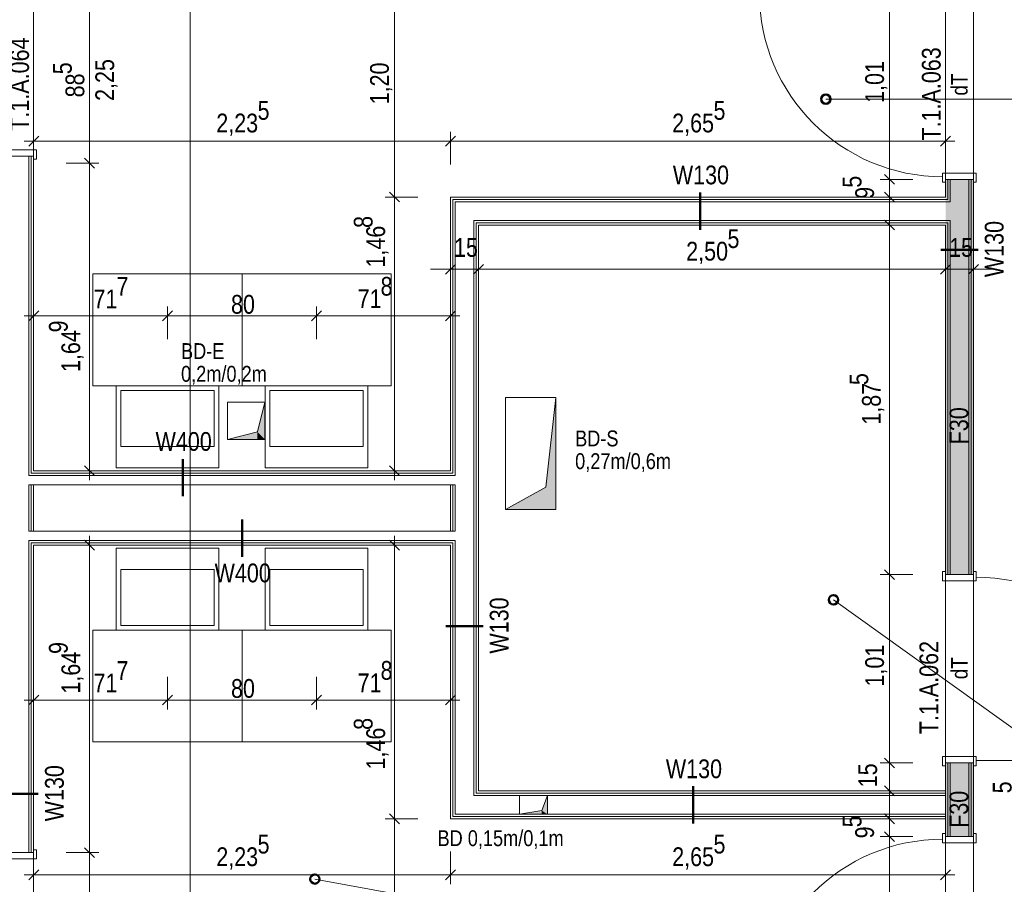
# Model space of a CAD drawing. Extents: x -620 to 300, y 62 to 1107.
# Tile 78 of 256: x -144 to -38, y 618 to 711. Entities that reach past the tile are written whole.
import ezdxf
from ezdxf.lldxf.tags import DXFTag

# ---------------------------------------------------------------- set-up
doc = ezdxf.new("R2010")
doc.units = 0
doc.layers.get('0').update_dxf_attribs({"lineweight": 35})
for name, color, linetype, lineweight, true_color in [('00 -Bauelemente -Dämmung innen', 7, 'Continuous', 9, 0xff7fe6), ('00 -Bauelemente -Gipskarton', 7, 'Continuous', 9, 0xff7fe6), ('30 -34 Innenwände- 2 nichttragend', 7, 'Continuous', 18, 0xff7fe6), ('30 -34 Innenwände- 4 Türen_Fenster', 9, 'Continuous', 15, 0x808080), ('30 -35 Decken- 11 Bodendurchbruch', 7, 'Continuous', 15, 0x599559), ('40 -41 Abwasser_Wasser_Gas- 1 Abwasser + sanitäre Anlagen', 7, 'Continuous', 9, 0xff6633), ('60 -61 Ausstattung -1 Möbel -verdeckt', 9, 'grob-A06G9FRA8I', 13, 0x808080), ('70 -75 Raumstempel-2 Verweislinie', 1, 'Continuous', 9, 0xff0000), ('70 -76 Bemaßung- 2 Allgemein', 9, 'Continuous', 5, 0x808080), ('iwb_Schraffur_ F30_feuerhemmend', 7, 'Continuous', 13, 0xff6600)]:
    doc.layers.add(name, color=color, linetype=linetype, lineweight=lineweight, true_color=true_color)
for name, color, linetype, lineweight in [('70 -71 Achsen- 1 Gebäudeachsen', 7, 'STRICHPUNKT2-A06G9FR98I', 18), ('70 -75 Raumstempel- 3 Wandstempel', 7, 'Continuous', 50), ('Keine', 7, 'Continuous', 9)]:
    doc.layers.add(name, color=color, linetype=linetype, lineweight=lineweight)
doc.styles.get("Standard").update_dxf_attribs({"font": 'ARIALN.TTF'})
tags = doc.linetypes.add('grob-A06G9FRA8I', pattern=[14, 3, -8, 3]).pattern_tags.tags
tags[8:9] = [DXFTag(74, 4), DXFTag(75, 0), DXFTag(340, '0'), DXFTag(46, 0.0), DXFTag(50, 0.0), DXFTag(44, 0.0), DXFTag(45, 0.0)]
tags[6:7] = [DXFTag(74, 4), DXFTag(75, 0), DXFTag(340, '0'), DXFTag(46, 0.0), DXFTag(50, 0.0), DXFTag(44, 0.0), DXFTag(45, 0.0)]
tags[4:5] = [DXFTag(74, 4), DXFTag(75, 0), DXFTag(340, '0'), DXFTag(46, 0.0), DXFTag(50, 0.0), DXFTag(44, 0.0), DXFTag(45, 0.0)]
tags = doc.linetypes.add('STRICHPUNKT2-A06G9FR98I', pattern=[12.7, 6.35, -3.175, 0, -3.175]).pattern_tags.tags
tags[10:11] = [DXFTag(74, 4), DXFTag(75, 0), DXFTag(340, '0'), DXFTag(46, 0.0), DXFTag(50, 0.0), DXFTag(44, 0.0), DXFTag(45, 0.0)]
tags[8:9] = [DXFTag(74, 4), DXFTag(75, 0), DXFTag(340, '0'), DXFTag(46, 0.0), DXFTag(50, 0.0), DXFTag(44, 0.0), DXFTag(45, 0.0)]
tags[6:7] = [DXFTag(74, 4), DXFTag(75, 0), DXFTag(340, '0'), DXFTag(46, 0.0), DXFTag(50, 0.0), DXFTag(44, 0.0), DXFTag(45, 0.0)]
tags[4:5] = [DXFTag(74, 4), DXFTag(75, 0), DXFTag(340, '0'), DXFTag(46, 0.0), DXFTag(50, 0.0), DXFTag(44, 0.0), DXFTag(45, 0.0)]

# ---------------------------------------------------------------- blocks, each defined once
blk = doc.blocks.new('Referenz-A06G9FRB8I')
at = {"layer": '00 -Bauelemente -Dämmung innen', "color": 0, "linetype": 'Continuous', "ltscale": 0.13}
for p, q in [((-142.88, 696.45), (-142.88, 662.2)), ((-44.08, 691.55), (-44.08, 693.95)), ((-42.08, 651.55), (-42.08, 693.95)), ((-97.18, 691.55), (-97.18, 662.2)), ((-44.08, 691.55), (-97.18, 691.55)), ((-95.18, 689.55), (-95.18, 627.85)), ((-44.08, 689.55), (-95.18, 689.55)), ((-44.08, 651.55), (-44.08, 689.55)), ((-97.18, 662.2), (-142.88, 662.2)), ((-142.38, 661.2), (-142.88, 661.2)), ((-142.88, 661.2), (-142.88, 656.2)), ((-97.68, 661.2), (-142.38, 661.2)), ((-97.18, 661.2), (-97.68, 661.2)), ((-97.18, 661.2), (-97.18, 656.2)), ((-142.88, 656.2), (-142.38, 656.2)), ((-142.38, 656.2), (-97.68, 656.2)), ((-97.68, 656.2), (-97.18, 656.2)), ((-142.88, 655.2), (-142.88, 621.73)), ((-142.88, 655.2), (-97.18, 655.2)), ((-97.18, 655.2), (-97.18, 625.85)), ((-44.08, 623.45), (-44.08, 631.35)), ((-42.08, 623.45), (-42.08, 631.35)), ((-95.18, 627.85), (-44.58, 627.85)), ((-97.18, 625.85), (-44.58, 625.85))]:
    blk.add_line(p, q, dxfattribs=at)
at = {"layer": '00 -Bauelemente -Gipskarton', "color": 0, "linetype": 'Continuous', "ltscale": 0.13}
for p, q in [((-142.88, 696.45), (-142.88, 662.2)), ((-142.63, 696.45), (-142.63, 662.45)), ((-142.38, 696.45), (-142.38, 662.7)), ((-44.58, 692.05), (-44.58, 693.95)), ((-44.33, 691.8), (-44.33, 693.95)), ((-44.08, 691.55), (-44.08, 693.95)), ((-42.08, 651.55), (-42.08, 693.95)), ((-41.83, 651.55), (-41.83, 693.95)), ((-41.58, 651.55), (-41.58, 693.95)), ((-44.58, 692.05), (-97.68, 692.05)), ((-97.68, 692.05), (-97.68, 662.7)), ((-97.43, 691.8), (-97.43, 662.45)), ((-44.33, 691.8), (-97.43, 691.8)), ((-44.08, 691.55), (-97.18, 691.55)), ((-97.18, 691.55), (-97.18, 662.2)), ((-44.08, 689.55), (-95.18, 689.55)), ((-95.18, 689.55), (-95.18, 627.85)), ((-94.93, 689.3), (-94.93, 628.1)), ((-44.33, 689.3), (-94.93, 689.3)), ((-94.68, 689.05), (-94.68, 628.35)), ((-44.58, 689.05), (-94.68, 689.05)), ((-44.58, 651.55), (-44.58, 689.05)), ((-44.33, 651.55), (-44.33, 689.3)), ((-44.08, 651.55), (-44.08, 689.55)), ((-97.18, 662.2), (-142.88, 662.2)), ((-97.43, 662.45), (-142.63, 662.45)), ((-97.68, 662.7), (-142.38, 662.7)), ((-142.88, 661.2), (-142.88, 656.2)), ((-142.63, 661.2), (-142.63, 656.2)), ((-142.38, 661.2), (-142.38, 656.2)), ((-97.68, 661.2), (-97.68, 656.2)), ((-97.43, 661.2), (-97.43, 656.2)), ((-97.18, 661.2), (-97.18, 656.2)), ((-142.88, 655.2), (-142.88, 621.73)), ((-142.88, 655.2), (-97.18, 655.2)), ((-142.63, 654.95), (-97.43, 654.95)), ((-142.63, 654.95), (-142.63, 621.73)), ((-97.43, 654.95), (-97.43, 625.6)), ((-97.18, 655.2), (-97.18, 625.85)), ((-142.38, 654.7), (-142.38, 621.73)), ((-142.38, 654.7), (-97.68, 654.7)), ((-97.68, 654.7), (-97.68, 625.35)), ((-44.58, 623.45), (-44.58, 631.35)), ((-44.33, 623.45), (-44.33, 631.35)), ((-44.08, 623.45), (-44.08, 631.35)), ((-42.08, 623.45), (-42.08, 631.35)), ((-41.83, 623.45), (-41.83, 631.35)), ((-41.58, 623.45), (-41.58, 631.35)), ((-95.18, 627.85), (-44.58, 627.85)), ((-94.93, 628.1), (-44.58, 628.1)), ((-94.68, 628.35), (-44.58, 628.35)), ((-97.68, 625.35), (-44.58, 625.35)), ((-97.43, 625.6), (-44.58, 625.6)), ((-97.18, 625.85), (-44.58, 625.85))]:
    blk.add_line(p, q, dxfattribs=at)
at = {"layer": '30 -34 Innenwände- 2 nichttragend', "color": 0, "linetype": 'Continuous', "ltscale": 0.18}
for p, q in [((-142.38, 696.45), (-142.38, 696.13)), ((-142.38, 696.45), (-142.38, 662.7)), ((-44.58, 692.05), (-44.58, 693.95)), ((-44.58, 693.95), (-44.58, 693.63)), ((-41.58, 693.95), (-41.58, 693.63)), ((-41.58, 651.55), (-41.58, 693.95)), ((-97.68, 692.05), (-97.68, 662.7)), ((-44.58, 692.05), (-97.68, 692.05)), ((-44.58, 689.05), (-94.68, 689.05)), ((-94.68, 689.05), (-94.68, 628.35)), ((-44.58, 651.55), (-44.58, 689.05)), ((-97.68, 662.7), (-142.38, 662.7)), ((-142.38, 661.2), (-142.38, 656.2)), ((-97.68, 661.2), (-142.38, 661.2)), ((-97.68, 661.2), (-97.68, 656.2)), ((-142.38, 656.2), (-97.68, 656.2)), ((-142.38, 654.7), (-97.68, 654.7)), ((-142.38, 654.7), (-142.38, 621.73)), ((-97.68, 654.7), (-97.68, 625.35)), ((-44.58, 651.55), (-44.58, 651.87)), ((-41.58, 651.55), (-41.58, 651.87)), ((-44.58, 628.35), (-44.58, 631.35)), ((-44.58, 631.35), (-44.58, 631.03)), ((-41.58, 631.35), (-41.58, 631.03)), ((-41.58, 623.45), (-41.58, 631.35)), ((-94.68, 628.35), (-44.58, 628.35)), ((-97.68, 625.35), (-44.58, 625.35)), ((-44.58, 623.45), (-44.58, 625.35)), ((-44.58, 623.45), (-44.58, 623.77)), ((-41.58, 623.45), (-41.58, 623.77)), ((-142.38, 621.73), (-142.38, 622.05))]:
    blk.add_line(p, q, dxfattribs=at)
at = {"layer": '30 -34 Innenwände- 4 Türen_Fenster', "color": 0, "linetype": 'grob-A06G9FRA8I', "ltscale": 0.15}
for p, q in [((-142.38, 714.15), (-142.38, 696.45)), ((-44.58, 693.95), (-44.58, 714.15)), ((-41.58, 693.95), (-41.58, 714.15)), ((-44.58, 631.35), (-44.58, 651.55)), ((-41.58, 631.35), (-41.58, 651.55)), ((-41.28, 631.63), (-21.64, 631.63)), ((-44.58, 603.25), (-44.58, 623.45)), ((-41.58, 603.25), (-41.58, 623.45)), ((-142.38, 621.73), (-142.38, 604.03))]:
    blk.add_line(p, q, dxfattribs=at)
at = {"layer": '30 -34 Innenwände- 4 Türen_Fenster', "color": 0}
for p, q in [((-145.68, 697.13), (-142.08, 697.13)), ((-142.08, 697.13), (-142.08, 696.13)), ((-142.38, 696.45), (-145.38, 696.45)), ((-142.38, 696.13), (-142.38, 696.45)), ((-142.08, 696.13), (-142.38, 696.13)), ((-41.28, 694.63), (-44.88, 694.63)), ((-44.88, 694.63), (-44.88, 694.23)), ((-44.88, 694.23), (-44.88, 693.63)), ((-44.58, 693.63), (-44.58, 693.95)), ((-44.58, 693.95), (-41.58, 693.95)), ((-41.58, 693.95), (-41.58, 693.63)), ((-41.28, 693.63), (-41.28, 694.63)), ((-44.88, 693.63), (-44.58, 693.63)), ((-41.58, 693.63), (-41.28, 693.63)), ((-44.88, 650.87), (-44.88, 651.87)), ((-44.88, 651.87), (-44.58, 651.87)), ((-44.58, 651.87), (-44.58, 651.55)), ((-41.58, 651.87), (-41.28, 651.87)), ((-41.58, 651.55), (-41.58, 651.87)), ((-41.28, 651.87), (-41.28, 651.27)), ((-41.28, 650.87), (-44.88, 650.87)), ((-44.58, 651.55), (-41.58, 651.55)), ((-41.28, 651.27), (-41.28, 650.87)), ((-41.28, 632.03), (-44.88, 632.03)), ((-44.88, 632.03), (-44.88, 631.03)), ((-41.28, 631.63), (-41.28, 632.03)), ((-41.28, 631.03), (-41.28, 631.63)), ((-44.88, 631.03), (-44.58, 631.03)), ((-44.58, 631.03), (-44.58, 631.35)), ((-44.58, 631.35), (-41.58, 631.35)), ((-41.58, 631.35), (-41.58, 631.03)), ((-41.58, 631.03), (-41.28, 631.03)), ((-44.88, 623.17), (-44.88, 623.77)), ((-44.88, 623.77), (-44.58, 623.77)), ((-44.88, 622.77), (-44.88, 623.17)), ((-44.58, 623.77), (-44.58, 623.45)), ((-44.58, 623.45), (-41.58, 623.45)), ((-41.58, 623.77), (-41.28, 623.77)), ((-41.58, 623.45), (-41.58, 623.77)), ((-41.28, 623.77), (-41.28, 622.77)), ((-142.08, 622.05), (-142.38, 622.05)), ((-142.38, 622.05), (-142.38, 621.73)), ((-142.08, 621.05), (-142.08, 622.05)), ((-41.28, 622.77), (-44.88, 622.77)), ((-145.68, 621.05), (-142.08, 621.05)), ((-142.38, 621.73), (-145.38, 621.73))]:
    blk.add_line(p, q, dxfattribs=at)
at = {"layer": '30 -34 Innenwände- 4 Türen_Fenster', "color": 0, "linetype": 'grob-A06G9FRA8I', "ltscale": 0.15}
for centre, major_axis in [((-44.88, 713.87), (-19.64, 0)), ((-41.28, 631.63), (19.64, 0)), ((-44.88, 603.53), (0, 19.64))]:
    blk.add_ellipse(centre, major_axis=major_axis, ratio=1, start_param=0, end_param=1.570796, dxfattribs=at)
at = {"layer": '30 -35 Decken- 11 Bodendurchbruch', "color": 0, "linetype": 'Continuous', "ltscale": 0.15}
for p, q in [((-121.57, 666.05), (-121.57, 670.05)), ((-121.57, 670.05), (-117.57, 670.05)), ((-117.57, 670.05), (-118.37, 666.85)), ((-117.57, 670.05), (-118.37, 666.85)), ((-117.57, 666.05), (-117.57, 670.05)), ((-91.78, 658.55), (-91.78, 670.55)), ((-91.78, 670.55), (-86.38, 670.55)), ((-86.38, 670.55), (-87.46, 660.95)), ((-86.38, 670.55), (-87.46, 660.95)), ((-86.38, 658.55), (-86.38, 670.55)), ((-118.37, 666.85), (-121.57, 666.05)), ((-118.37, 666.85), (-121.57, 666.05)), ((-121.57, 666.05), (-117.57, 666.05)), ((-87.46, 660.95), (-91.78, 658.55)), ((-87.46, 660.95), (-91.78, 658.55)), ((-91.78, 658.55), (-86.38, 658.55)), ((-90.28, 625.85), (-90.28, 627.85)), ((-90.28, 627.85), (-87.28, 627.85)), ((-87.28, 627.85), (-87.88, 626.25)), ((-87.28, 627.85), (-87.88, 626.25)), ((-87.28, 625.85), (-87.28, 627.85)), ((-87.88, 626.25), (-90.28, 625.85)), ((-87.88, 626.25), (-90.28, 625.85)), ((-90.28, 625.85), (-87.28, 625.85))]:
    blk.add_line(p, q, dxfattribs=at)
at = {"layer": '30 -35 Decken- 11 Bodendurchbruch', "color": 0, "lineweight": 0}
for points in [[(-117.57, 666.05), (-118.37, 666.85), (-117.57, 670.05)], [(-86.38, 658.55), (-87.46, 660.95), (-86.38, 670.55)], [(-118.37, 666.05), (-121.57, 666.05), (-118.37, 666.85)], [(-118.37, 666.05), (-118.37, 666.85), (-117.57, 666.05)], [(-87.46, 658.55), (-91.78, 658.55), (-87.46, 660.95)], [(-87.46, 658.55), (-87.46, 660.95), (-86.38, 658.55)], [(-87.28, 625.85), (-87.88, 626.25), (-87.28, 627.85)], [(-87.88, 625.85), (-90.28, 625.85), (-87.88, 626.25)], [(-87.88, 625.85), (-87.88, 626.25), (-87.28, 625.85)]]:
    blk.add_solid(points, dxfattribs=at)
at = {"layer": '40 -41 Abwasser_Wasser_Gas- 1 Abwasser + sanitäre Anlagen', "color": 0, "linetype": 'Continuous', "ltscale": 0.13}
for p, q in [((-133.53, 663), (-133.53, 671.8)), ((-133.53, 671.8), (-122.53, 671.8)), ((-122.53, 671.8), (-122.53, 663)), ((-117.53, 663), (-117.53, 671.8)), ((-117.53, 671.8), (-106.53, 671.8)), ((-106.53, 671.8), (-106.53, 663)), ((-133.03, 665.3), (-133.03, 671.3)), ((-133.03, 671.3), (-123.03, 671.3)), ((-123.03, 671.3), (-123.03, 665.3)), ((-117.03, 665.3), (-117.03, 671.3)), ((-117.03, 671.3), (-107.03, 671.3)), ((-107.03, 671.3), (-107.03, 665.3)), ((-123.03, 665.3), (-133.03, 665.3)), ((-107.03, 665.3), (-117.03, 665.3)), ((-122.53, 663), (-133.53, 663)), ((-106.53, 663), (-117.53, 663)), ((-133.53, 645.6), (-133.53, 654.4)), ((-133.53, 654.4), (-122.53, 654.4)), ((-122.53, 654.4), (-122.53, 645.6)), ((-117.53, 645.6), (-117.53, 654.4)), ((-117.53, 654.4), (-106.53, 654.4)), ((-106.53, 654.4), (-106.53, 645.6)), ((-133.03, 646.1), (-133.03, 652.1)), ((-133.03, 652.1), (-123.03, 652.1)), ((-123.03, 652.1), (-123.03, 646.1)), ((-117.03, 646.1), (-117.03, 652.1)), ((-117.03, 652.1), (-107.03, 652.1)), ((-107.03, 652.1), (-107.03, 646.1)), ((-122.53, 645.6), (-133.53, 645.6)), ((-123.03, 646.1), (-133.03, 646.1)), ((-106.53, 645.6), (-117.53, 645.6)), ((-107.03, 646.1), (-117.03, 646.1))]:
    blk.add_line(p, q, dxfattribs=at)
at = {"layer": '60 -61 Ausstattung -1 Möbel -verdeckt', "color": 0, "linetype": 'grob-A06G9FRA8I', "ltscale": 0.13}
for p, q in [((-136.03, 683.8), (-120.03, 683.8)), ((-136.03, 671.8), (-136.03, 683.8)), ((-120.03, 683.8), (-120.03, 671.8)), ((-120.03, 683.8), (-104.03, 683.8)), ((-120.03, 671.8), (-120.03, 683.8)), ((-104.03, 683.8), (-104.03, 671.8)), ((-120.03, 671.8), (-136.03, 671.8)), ((-104.03, 671.8), (-120.03, 671.8)), ((-136.03, 633.6), (-136.03, 645.6)), ((-136.03, 645.6), (-120.03, 645.6)), ((-120.03, 645.6), (-120.03, 633.6)), ((-120.03, 633.6), (-120.03, 645.6)), ((-120.03, 645.6), (-104.03, 645.6)), ((-104.03, 645.6), (-104.03, 633.6)), ((-120.03, 633.6), (-136.03, 633.6)), ((-104.03, 633.6), (-120.03, 633.6))]:
    blk.add_line(p, q, dxfattribs=at)
at = {"layer": '70 -71 Achsen- 1 Gebäudeachsen', "color": 0, "linetype": 'STRICHPUNKT2-A06G9FR98I', "ltscale": 0.18}
blk.add_line((-125.58, 1076.99), (-125.58, 77.55), dxfattribs=at)
at = {"layer": '70 -75 Raumstempel- 3 Wandstempel', "color": 0, "linetype": 'Continuous', "ltscale": 0.5}
for p, q in [((-70.88, 692.55), (-70.88, 688.55)), ((-41.08, 686.4), (-45.08, 686.4)), ((-126.36, 663.95), (-126.36, 659.95)), ((-120.03, 653.45), (-120.03, 657.45)), ((-94.18, 646.02), (-98.18, 646.02)), ((-71.63, 628.85), (-71.63, 624.85)), ((-141.88, 628.03), (-145.88, 628.03))]:
    blk.add_line(p, q, dxfattribs=at)
at = {"layer": '70 -75 Raumstempel-2 Verweislinie', "color": 0}
for p, q in [((-41.05, 702.55), (-57.41, 702.55)), ((-33.42, 632.25), (-56.6, 648.86)), ((-112.21, 618.9), (-33.31, 604.49))]:
    blk.add_line(p, q, dxfattribs=at)
at = {"layer": '70 -75 Raumstempel-2 Verweislinie', "color": 0, "linetype": 'Continuous', "ltscale": 0.13}
blk.add_line((-32.05, 702.55), (-57.41, 702.55), dxfattribs=at)
at = {"layer": '70 -75 Raumstempel-2 Verweislinie', "color": 0, "linetype": 'ByBlock', "lineweight": 50, "ltscale": 0.5}
for centre in [(-57.41, 702.55), (-56.6, 648.86), (-112.21, 618.9)]:
    blk.add_circle(centre, 0.5, dxfattribs=at)
at = {"layer": '70 -76 Bemaßung- 2 Allgemein', "color": 0, "linetype": 'Continuous', "ltscale": 0.13}
for p, q in [((-103.68, 693.11), (-103.68, 714.99)), ((-50.58, 695.01), (-50.58, 713.09)), ((-136.38, 696.74), (-136.38, 712.32)), ((-142.38, 695.55), (-142.38, 699.05)), ((-97.68, 695.55), (-97.68, 699.05)), ((-97.68, 695.55), (-97.68, 699.05)), ((-44.58, 695.55), (-44.58, 699.05)), ((-143.38, 698.05), (-141.32, 698.05)), ((-98.74, 698.05), (-141.32, 698.05)), ((-96.68, 698.05), (-98.74, 698.05)), ((-98.68, 698.05), (-96.62, 698.05)), ((-45.64, 698.05), (-96.62, 698.05)), ((-43.58, 698.05), (-45.64, 698.05)), ((-136.38, 694.68), (-136.38, 696.74)), ((-136.38, 696.68), (-136.38, 694.62)), ((-50.58, 695.01), (-50.58, 696.07)), ((-138.88, 695.68), (-135.38, 695.68)), ((-138.88, 695.68), (-135.38, 695.68)), ((-50.58, 692.95), (-50.58, 695.01)), ((-50.58, 692.95), (-50.58, 695.01)), ((-136.38, 663.76), (-136.38, 694.62)), ((-48.08, 693.95), (-51.58, 693.95)), ((-48.08, 693.95), (-51.58, 693.95)), ((-50.58, 692.05), (-50.58, 693.95)), ((-103.68, 691.05), (-103.68, 693.11)), ((-103.68, 693.05), (-103.68, 690.99)), ((-50.58, 693.05), (-50.58, 690.99)), ((-101.18, 692.05), (-104.68, 692.05)), ((-101.18, 692.05), (-104.68, 692.05)), ((-48.08, 692.05), (-51.58, 692.05)), ((-103.68, 663.76), (-103.68, 690.99)), ((-50.58, 690.99), (-50.58, 689.93)), ((-50.58, 690.05), (-50.58, 687.99)), ((-48.08, 689.05), (-51.58, 689.05)), ((-50.58, 652.61), (-50.58, 687.99)), ((-97.68, 681.8), (-97.68, 685.3)), ((-94.68, 681.8), (-94.68, 685.3)), ((-94.68, 681.8), (-94.68, 685.3)), ((-44.58, 681.8), (-44.58, 685.3)), ((-44.58, 681.8), (-44.58, 685.3)), ((-41.58, 681.8), (-41.58, 685.3)), ((-98.74, 684.3), (-99.8, 684.3)), ((-96.68, 684.3), (-98.74, 684.3)), ((-94.68, 684.3), (-97.68, 684.3)), ((-95.68, 684.3), (-93.62, 684.3)), ((-95.68, 684.3), (-93.62, 684.3)), ((-45.64, 684.3), (-93.62, 684.3)), ((-93.62, 684.3), (-92.55, 684.3)), ((-45.64, 684.3), (-46.7, 684.3)), ((-43.58, 684.3), (-45.64, 684.3)), ((-43.58, 684.3), (-45.64, 684.3)), ((-41.58, 684.3), (-44.58, 684.3)), ((-42.58, 684.3), (-40.52, 684.3)), ((-40.52, 684.3), (-39.45, 684.3)), ((-142.38, 676.8), (-142.38, 680.3)), ((-128.03, 676.8), (-128.03, 680.3)), ((-128.03, 676.8), (-128.03, 680.3)), ((-112.03, 676.8), (-112.03, 680.3)), ((-112.03, 676.8), (-112.03, 680.3)), ((-97.68, 676.8), (-97.68, 680.3)), ((-143.38, 679.3), (-141.32, 679.3)), ((-129.09, 679.3), (-141.32, 679.3)), ((-127.03, 679.3), (-129.09, 679.3)), ((-129.03, 679.3), (-126.97, 679.3)), ((-113.09, 679.3), (-126.97, 679.3)), ((-111.03, 679.3), (-113.09, 679.3)), ((-113.03, 679.3), (-110.97, 679.3)), ((-98.74, 679.3), (-110.97, 679.3)), ((-96.68, 679.3), (-98.74, 679.3)), ((-136.38, 661.7), (-136.38, 663.76)), ((-103.68, 661.7), (-103.68, 663.76)), ((-138.88, 662.7), (-135.38, 662.7)), ((-101.18, 662.7), (-104.68, 662.7)), ((-136.38, 655.7), (-136.38, 653.64)), ((-103.68, 655.7), (-103.68, 653.64)), ((-138.88, 654.7), (-135.38, 654.7)), ((-101.18, 654.7), (-104.68, 654.7)), ((-136.38, 622.79), (-136.38, 653.64)), ((-103.68, 626.41), (-103.68, 653.64)), ((-50.58, 650.55), (-50.58, 652.61)), ((-50.58, 652.55), (-50.58, 650.49)), ((-48.08, 651.55), (-51.58, 651.55)), ((-48.08, 651.55), (-51.58, 651.55)), ((-50.58, 632.41), (-50.58, 650.49)), ((-142.38, 640.6), (-142.38, 637.1)), ((-128.03, 640.6), (-128.03, 637.1)), ((-128.03, 640.6), (-128.03, 637.1)), ((-112.03, 640.6), (-112.03, 637.1)), ((-112.03, 640.6), (-112.03, 637.1)), ((-97.68, 640.6), (-97.68, 637.1)), ((-143.38, 638.1), (-141.32, 638.1)), ((-129.09, 638.1), (-141.32, 638.1)), ((-127.03, 638.1), (-129.09, 638.1)), ((-129.03, 638.1), (-126.97, 638.1)), ((-113.09, 638.1), (-126.97, 638.1)), ((-111.03, 638.1), (-113.09, 638.1)), ((-113.03, 638.1), (-110.97, 638.1)), ((-98.74, 638.1), (-110.97, 638.1)), ((-96.68, 638.1), (-98.74, 638.1)), ((-50.58, 632.41), (-50.58, 633.47)), ((-50.58, 630.35), (-50.58, 632.41)), ((-50.58, 630.35), (-50.58, 632.41)), ((-48.08, 631.35), (-51.58, 631.35)), ((-48.08, 631.35), (-51.58, 631.35)), ((-50.58, 628.35), (-50.58, 631.35)), ((-50.58, 629.35), (-50.58, 627.29)), ((-48.08, 628.35), (-51.58, 628.35)), ((-50.58, 626.41), (-50.58, 627.47)), ((-103.68, 624.35), (-103.68, 626.41)), ((-103.68, 626.35), (-103.68, 624.29)), ((-50.58, 627.29), (-50.58, 626.23)), ((-50.58, 624.35), (-50.58, 626.41)), ((-101.18, 625.35), (-104.68, 625.35)), ((-101.18, 625.35), (-104.68, 625.35)), ((-48.08, 625.35), (-51.58, 625.35)), ((-50.58, 623.45), (-50.58, 625.35)), ((-103.68, 602.41), (-103.68, 624.29)), ((-50.58, 624.45), (-50.58, 622.39)), ((-50.58, 624.45), (-50.58, 622.39)), ((-48.08, 623.45), (-51.58, 623.45)), ((-48.08, 623.45), (-51.58, 623.45)), ((-136.38, 620.73), (-136.38, 622.79)), ((-136.38, 622.73), (-136.38, 620.67)), ((-50.58, 604.31), (-50.58, 622.39)), ((-50.58, 622.39), (-50.58, 621.33)), ((-142.38, 621.85), (-142.38, 618.35)), ((-138.88, 621.73), (-135.38, 621.73)), ((-138.88, 621.73), (-135.38, 621.73)), ((-97.68, 621.85), (-97.68, 618.35)), ((-97.68, 621.85), (-97.68, 618.35)), ((-44.58, 621.85), (-44.58, 618.35)), ((-136.38, 605.09), (-136.38, 620.67)), ((-143.38, 619.35), (-141.32, 619.35)), ((-98.74, 619.35), (-141.32, 619.35)), ((-96.68, 619.35), (-98.74, 619.35)), ((-98.68, 619.35), (-96.62, 619.35)), ((-45.64, 619.35), (-96.62, 619.35)), ((-43.58, 619.35), (-45.64, 619.35))]:
    blk.add_line(p, q, dxfattribs=at)
at = {"layer": '70 -76 Bemaßung- 2 Allgemein', "color": 0, "linetype": 'Continuous', "lineweight": 20, "ltscale": 0.2}
for p, q in [((-142.91, 697.52), (-141.84, 698.58)), ((-98.21, 697.52), (-97.14, 698.58)), ((-97.14, 698.58), (-98.21, 697.52)), ((-44.04, 698.58), (-45.11, 697.52)), ((-136.91, 696.21), (-135.84, 695.15)), ((-135.84, 695.15), (-136.91, 696.21)), ((-50.04, 693.42), (-51.11, 694.48)), ((-50.04, 693.42), (-51.11, 694.48)), ((-104.21, 692.58), (-103.14, 691.52)), ((-103.14, 691.52), (-104.21, 692.58)), ((-51.11, 692.58), (-50.04, 691.52)), ((-51.11, 689.58), (-50.04, 688.52)), ((-97.14, 684.83), (-98.21, 683.77)), ((-95.21, 683.77), (-94.14, 684.83)), ((-95.21, 683.77), (-94.14, 684.83)), ((-44.04, 684.83), (-45.11, 683.77)), ((-44.04, 684.83), (-45.11, 683.77)), ((-42.11, 683.77), (-41.04, 684.83)), ((-142.91, 678.77), (-141.84, 679.83)), ((-127.49, 679.83), (-128.56, 678.77)), ((-128.56, 678.77), (-127.49, 679.83)), ((-112.56, 678.77), (-111.49, 679.83)), ((-111.49, 679.83), (-112.56, 678.77)), ((-97.14, 679.83), (-98.21, 678.77)), ((-135.84, 662.17), (-136.91, 663.23)), ((-103.14, 662.17), (-104.21, 663.23)), ((-136.91, 655.23), (-135.84, 654.17)), ((-104.21, 655.23), (-103.14, 654.17)), ((-50.04, 651.02), (-51.11, 652.08)), ((-51.11, 652.08), (-50.04, 651.02)), ((-142.91, 637.57), (-141.84, 638.63)), ((-127.49, 638.63), (-128.56, 637.57)), ((-128.56, 637.57), (-127.49, 638.63)), ((-112.56, 637.57), (-111.49, 638.63)), ((-111.49, 638.63), (-112.56, 637.57)), ((-97.14, 638.63), (-98.21, 637.57)), ((-50.04, 630.82), (-51.11, 631.88)), ((-50.04, 630.82), (-51.11, 631.88)), ((-51.11, 628.88), (-50.04, 627.82)), ((-104.21, 625.88), (-103.14, 624.82)), ((-103.14, 624.82), (-104.21, 625.88)), ((-50.04, 624.82), (-51.11, 625.88)), ((-51.11, 623.98), (-50.04, 622.92)), ((-51.11, 623.98), (-50.04, 622.92)), ((-136.91, 622.26), (-135.84, 621.2)), ((-135.84, 621.2), (-136.91, 622.26)), ((-142.91, 618.82), (-141.84, 619.88)), ((-97.14, 619.88), (-98.21, 618.82)), ((-98.21, 618.82), (-97.14, 619.88)), ((-44.04, 619.88), (-45.11, 618.82))]:
    blk.add_line(p, q, dxfattribs=at)
at = {"layer": '30 -35 Decken- 11 Bodendurchbruch', "color": 0, "linetype": 'Continuous', "ltscale": 0.15, "char_height": 1.7, "attachment_point": 1}
for s, insert in [('{\\fArial Narrow;BD-E}', (-126.57, 676.38)), ('{\\fArial Narrow;0,2m/0,2m}', (-126.57, 673.94)), ('{\\fArial Narrow;BD-S}', (-84.3, 667.01)), ('{\\fArial Narrow;0,27m/0,6m}', (-84.3, 664.57)), ('{\\fArial Narrow;BD 0,15m/0,1m}', (-99.06, 624.13))]:
    blk.add_mtext(s, dxfattribs=dict(at, insert=insert))
at = {"layer": '70 -75 Raumstempel- 3 Wandstempel', "color": 0, "linetype": 'Continuous', "ltscale": 0.5, "char_height": 2.0138, "attachment_point": 1}
for s, insert in [('{\\fArial Narrow;W130}', (-73.82, 695.43)), ('{\\fArial Narrow;W400}', (-129.3, 666.84)), ('{\\fArial Narrow;W400}', (-122.97, 652.74)), ('{\\fArial Narrow;W130}', (-74.57, 631.73))]:
    blk.add_mtext(s, dxfattribs=dict(at, insert=insert))
at = {"layer": '70 -75 Raumstempel- 3 Wandstempel', "color": 0, "linetype": 'Continuous', "ltscale": 0.5, "char_height": 2.0138, "attachment_point": 1, "rotation": 90}
for s, insert in [('{\\fArial Narrow;W130}', (-40.36, 683.46)), ('{\\fArial Narrow;F30}', (-44.15, 665.53)), ('{\\fArial Narrow;W130}', (-93.46, 643.08)), ('{\\fArial Narrow;W130}', (-141.16, 625.09)), ('{\\fArial Narrow;F30}', (-44.15, 624.39))]:
    blk.add_mtext(s, dxfattribs=dict(at, insert=insert))
at = {"layer": '70 -76 Bemaßung- 2 Allgemein', "color": 0, "linetype": 'Continuous', "ltscale": 0.13, "char_height": 2.0138, "attachment_point": 1, "rotation": 90}
for s, insert in [('{\\fArial Narrow;5}', (-140.3, 705.22)), ('{\\fArial Narrow;2,25}', (-135.76, 702.36)), ('{\\fArial Narrow;1,20}', (-106.29, 701.99)), ('{\\fArial Narrow;1,01}', (-53.19, 702.15)), ('{\\fArial Narrow;88}', (-138.96, 702.74)), ('{\\fArial Narrow;5}', (-55.6, 693.05)), ('{\\fArial Narrow;9}', (-54.26, 691.86)), ('{\\fArial Narrow;8}', (-108.04, 688.74)), ('{\\fArial Narrow;1,46}', (-106.7, 684.49)), ('{\\fArial Narrow;9}', (-140.74, 677.53)), ('{\\fArial Narrow;1,64}', (-139.4, 673.28)), ('{\\fArial Narrow;5}', (-54.87, 671.88)), ('{\\fArial Narrow;1,87}', (-53.53, 667.63)), ('{\\fArial Narrow;9}', (-140.74, 643.04)), ('{\\fArial Narrow;1,01}', (-53.19, 639.55)), ('{\\fArial Narrow;1,64}', (-139.4, 638.79)), ('{\\fArial Narrow;8}', (-108.04, 634.9)), ('{\\fArial Narrow;1,46}', (-106.7, 630.65)), ('{\\fArial Narrow;15}', (-53.93, 628.74)), ('{\\fArial Narrow;5}', (-39.5, 628.09)), ('{\\fArial Narrow;5}', (-55.6, 624.45)), ('{\\fArial Narrow;9}', (-54.26, 623.26))]:
    blk.add_mtext(s, dxfattribs=dict(at, insert=insert))
at = {"layer": '70 -76 Bemaßung- 2 Allgemein', "color": 0, "linetype": 'Continuous', "ltscale": 0.13, "char_height": 2.0138, "attachment_point": 1}
for s, insert in [('{\\fArial Narrow;5}', (-118.36, 702.35)), ('{\\fArial Narrow;5}', (-69.46, 702.35)), ('{\\fArial Narrow;2,23}', (-122.79, 701)), ('{\\fArial Narrow;2,65}', (-73.89, 701)), ('{\\fArial Narrow;5}', (-67.96, 688.6)), ('{\\fArial Narrow;15}', (-97.29, 687.65)), ('{\\fArial Narrow;15}', (-44.19, 687.65)), ('{\\fArial Narrow;2,50}', (-72.39, 687.25)), ('{\\fArial Narrow;7}', (-133.5, 683.47)), ('{\\fArial Narrow;8}', (-105.17, 683.49)), ('{\\fArial Narrow;71}', (-135.96, 682.13)), ('{\\fArial Narrow;80}', (-121.21, 681.55)), ('{\\fArial Narrow;71}', (-107.63, 682.15)), ('{\\fArial Narrow;7}', (-133.5, 642.27)), ('{\\fArial Narrow;8}', (-105.17, 642.29)), ('{\\fArial Narrow;71}', (-135.96, 640.93)), ('{\\fArial Narrow;80}', (-121.21, 640.35)), ('{\\fArial Narrow;71}', (-107.63, 640.95)), ('{\\fArial Narrow;5}', (-118.36, 623.65)), ('{\\fArial Narrow;5}', (-69.46, 623.65)), ('{\\fArial Narrow;2,23}', (-122.79, 622.3)), ('{\\fArial Narrow;2,65}', (-73.89, 622.3))]:
    blk.add_mtext(s, dxfattribs=dict(at, insert=insert))
at = {"layer": 'Keine', "color": 0, "linetype": 'Continuous', "ltscale": 0.13, "attachment_point": 1, "rotation": 90}
for s, insert, char_height in [('{\\fArial Narrow;T.1.A.064}', (-144.89, 699.16), 2.0138), ('{\\fArial Narrow;T.1.A.063}', (-47.11, 698.11), 2.0138), ('{\\fArial Narrow;dT}', (-43.97, 702.93), 1.7621), ('{\\fArial Narrow;T.1.A.062}', (-47.37, 634.43), 2.0138), ('{\\fArial Narrow;dT}', (-43.97, 640.33), 1.7621)]:
    blk.add_mtext(s, dxfattribs=dict(at, insert=insert, char_height=char_height))
blk = doc.blocks.new('Referenz-A06G9FRD8I')
at = {"layer": 'iwb_Schraffur_ F30_feuerhemmend', "linetype": 'Continuous', "ltscale": 0.13}
for points in [[(-44.57, 651.55), (-44.57, 693.95), (-41.57, 651.55), (-41.57, 693.95)], [(-44.57, 623.45), (-44.57, 631.35), (-41.57, 623.45), (-41.57, 631.35)]]:
    blk.add_solid(points, dxfattribs=at)

msp = doc.modelspace()

# ---------------------------------------------------------------- block references
at = {"color": 8, "lineweight": 25, "ltscale": 0.25, "true_color": 0x808080}
for name in ['Referenz-A06G9FRB8I', 'Referenz-A06G9FRD8I']:
    msp.add_blockref(name, (0, 0), dxfattribs=at)

doc.saveas('drawing.dxf')
